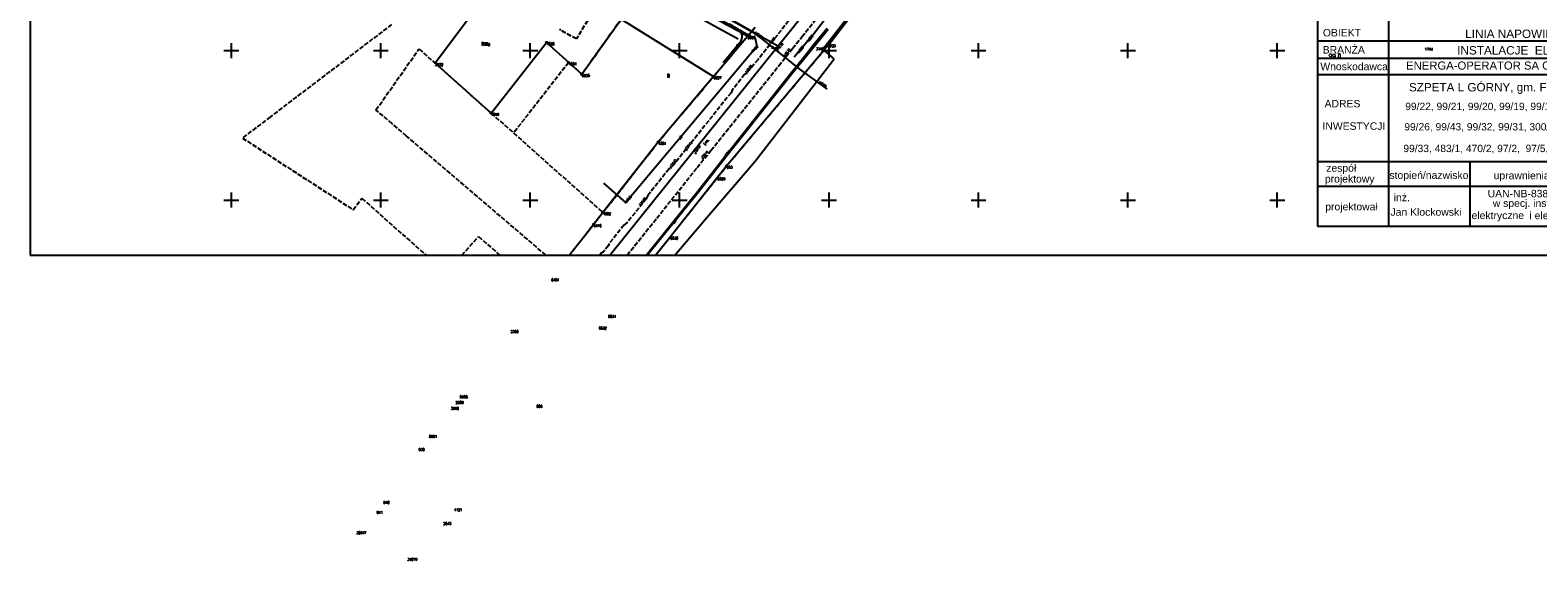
# Model space of a CAD drawing. Extents: x 6572638 to 13149531, y 5838629 to 11678088.
# Tile 7 of 37: x 6573533 to 6574037, y 5838629 to 5838807. Entities that reach past the tile are written whole.
import ezdxf
from ezdxf.enums import TextEntityAlignment as Align

# ---------------------------------------------------------------- set-up
doc = ezdxf.new("R2010")
doc.units = 0
doc.header["$MEASUREMENT"] = 0
for name, pattern in [('1', [0]), ('1_1', [0]), ('1_OTKJ', [2, 1.5, -0.5]), ('3_SUEP_A', [0]), ('3_SUGP', [0]), ('3_SUKP', [0]), ('GDE', [0]), ('GUK', [2, 1.5, -0.5])]:
    doc.linetypes.add(name, pattern=pattern)
doc.layers.get('0').update_dxf_attribs({"color": 250, "linetype": 'CONTINUOUS'})
for name, color, linetype in [('_OPIS_KABLA', 250, 'CONTINUOUS'), ('DZIALKI', 7, 'GDE'), ('EBTPO_L_0_A', 7, '1'), ('KONTURY', 3, 'GUK'), ('NUMERY_KONTUROW', 3, 'CONTINUOUS'), ('NUMERY_PUNKTOW', 7, 'CONTINUOUS'), ('OPIS_LNAP', 250, 'CONTINUOUS'), ('OTK_E_T_0', 7, 'CONTINUOUS'), ('OTK_L_0', 7, '1_OTKJ'), ('OTK_L_18', 7, '1_1'), ('OTO_L_0', 7, 'CONTINUOUS'), ('OTR_T_0', 7, 'CONTINUOUS'), ('PUNKTY', 7, 'CONTINUOUS'), ('SUEP_E_T_0', 1, 'CONTINUOUS'), ('SUEP_L_0', 1, '3_SUEP_A'), ('SUER_T_0', 1, 'CONTINUOUS'), ('SUGP_E_T_0', 52, 'CONTINUOUS'), ('SUGP_L_0', 52, '3_SUGP'), ('SUGR_T_0', 52, 'CONTINUOUS'), ('SUKP_E_T_0', 34, 'CONTINUOUS'), ('SUKP_L_0', 34, '3_SUKP')]:
    doc.layers.add(name, color=color, linetype=linetype)
doc.styles.add('ANNOTATIVE', font='ARIAL.TTF')
doc.styles.get("Standard").update_dxf_attribs({"font": 'Simplex.SHX', "width": 0.75})

# ---------------------------------------------------------------- blocks, each defined once
blk = doc.blocks.new('GRT')
at = {"linetype": 'CONTINUOUS'}
blk.add_circle((0, 0), 0.25, dxfattribs=at)
blk = doc.blocks.new('GRO')
at = {"linetype": 'CONTINUOUS'}
blk.add_circle((0, 0), 0.045, dxfattribs=at)
blk = doc.blocks.new('2_OTRS')
at = {"linetype": 'CONTINUOUS'}
blk.add_circle((0, 0), 0.045, dxfattribs=at)
blk = doc.blocks.new('4_SUPS')
at = {"linetype": 'CONTINUOUS'}
blk.add_circle((0, 0), 0.0625, dxfattribs=at)

msp = doc.modelspace()

# ---------------------------------------------------------------- linework, layer by layer
at = {"layer": '_OPIS_KABLA', "color": 7, "ltscale": 0.3}
for p, q in [((6573963.45516, 5838836.59374), (6573963.45516, 5838741.27393)), ((6573987.20129, 5838825.0042), (6573987.20129, 5838741.27393)), ((6573963.45516, 5838803.19631), (6574116.53018, 5838803.19631)), ((6573963.45516, 5838797.49944), (6574116.53018, 5838797.49944)), ((6573963.45516, 5838792.02166), (6574116.53018, 5838792.02166)), ((6573963.45516, 5838762.92216), (6574116.53018, 5838762.92216)), ((6573963.45516, 5838754.62226), (6574116.53018, 5838754.62226)), ((6573963.45516, 5838741.27393), (6574116.53018, 5838741.27393))]:
    msp.add_line(p, q, dxfattribs=at)
at = {"layer": '_OPIS_KABLA', "color": 7}
msp.add_line((6574014.46963, 5838762.92216), (6574014.46963, 5838741.27393), dxfattribs=at)
at = {"layer": 'DZIALKI'}
for p, q in [((6573772.73, 5838804.79), (6573739.46, 5838823.04)), ((6573687.05, 5838820.96), (6573668.2, 5838795.73)), ((6573799.57, 5838801.62), (6573809.98, 5838815.07)), ((6573717.27, 5838792.07), (6573730.48, 5838810.52)), ((6573730.48, 5838810.52), (6573761.38, 5838791.35)), ((6573772.73, 5838804.79), (6573775.31, 5838807.84)), ((6573686.91, 5838779.1), (6573705.47, 5838802.69)), ((6573705.47, 5838802.69), (6573712.86, 5838795.98)), ((6573761.38, 5838791.35), (6573772.73, 5838804.79)), ((6573765.73, 5838761.45), (6573798.28, 5838800.09)), ((6573798.28, 5838800.09), (6573799.57, 5838801.62)), ((6573668.2, 5838795.73), (6573686.91, 5838779.1)), ((6573712.86, 5838795.98), (6573717.27, 5838792.07)), ((6573761.38, 5838791.35), (6573742.83, 5838769.42)), ((6573742.83, 5838769.42), (6573724.34, 5838745.85)), ((6573746.85, 5838737.74), (6573762.61, 5838757.54)), ((6573762.61, 5838757.54), (6573765.73, 5838761.45)), ((6573724.34, 5838745.85), (6573721.23, 5838741.9)), ((6573721.23, 5838741.9), (6573713.16307, 5838731.60928)), ((6573741.96887, 5838731.60928), (6573746.85, 5838737.74))]:
    msp.add_line(p, q, dxfattribs=at)
at = {"layer": 'EBTPO_L_0_A', "linetype": '1'}
for p, q in [((6573597.5, 5838800), (6573602.5, 5838800)), ((6573600, 5838797.5), (6573600, 5838802.5)), ((6573647.5, 5838800), (6573652.5, 5838800)), ((6573650, 5838797.5), (6573650, 5838802.5)), ((6573697.5, 5838800), (6573702.5, 5838800)), ((6573700, 5838797.5), (6573700, 5838802.5)), ((6573747.5, 5838800), (6573752.5, 5838800)), ((6573750, 5838797.5), (6573750, 5838802.5)), ((6573797.5, 5838800), (6573802.5, 5838800)), ((6573800, 5838797.5), (6573800, 5838802.5)), ((6573847.5, 5838800), (6573852.5, 5838800)), ((6573850, 5838797.5), (6573850, 5838802.5)), ((6573897.5, 5838800), (6573902.5, 5838800)), ((6573900, 5838797.5), (6573900, 5838802.5)), ((6573947.5, 5838800), (6573952.5, 5838800)), ((6573950, 5838797.5), (6573950, 5838802.5)), ((6573600, 5838747.5), (6573600, 5838752.5)), ((6573650, 5838747.5), (6573650, 5838752.5)), ((6573700, 5838747.5), (6573700, 5838752.5)), ((6573750, 5838747.5), (6573750, 5838752.5)), ((6573800, 5838747.5), (6573800, 5838752.5)), ((6573850, 5838747.5), (6573850, 5838752.5)), ((6573900, 5838747.5), (6573900, 5838752.5)), ((6573950, 5838747.5), (6573950, 5838752.5)), ((6573597.5, 5838750), (6573602.5, 5838750)), ((6573647.5, 5838750), (6573652.5, 5838750)), ((6573697.5, 5838750), (6573702.5, 5838750)), ((6573747.5, 5838750), (6573752.5, 5838750)), ((6573797.5, 5838750), (6573802.5, 5838750)), ((6573847.5, 5838750), (6573852.5, 5838750)), ((6573897.5, 5838750), (6573902.5, 5838750)), ((6573947.5, 5838750), (6573952.5, 5838750))]:
    msp.add_line(p, q, dxfattribs=at)
at = {"layer": 'KONTURY'}
for p, q in [((6573772.73, 5838804.79), (6573739.46, 5838823.04)), ((6573724.32, 5838818.49), (6573715.44, 5838803.88)), ((6573799.57, 5838801.62), (6573809.98, 5838815.07)), ((6573653.61, 5838808.7), (6573613.03, 5838777.86)), ((6573730.48, 5838810.52), (6573717.27, 5838792.07)), ((6573772.73, 5838804.79), (6573775.31, 5838807.84)), ((6573715.44, 5838803.88), (6573709.82, 5838806.98)), ((6573761.38, 5838791.35), (6573772.73, 5838804.79)), ((6573648.38, 5838780.13), (6573662.78, 5838800.55)), ((6573662.78, 5838800.55), (6573668.2, 5838795.73)), ((6573765.73, 5838761.45), (6573798.28, 5838800.09)), ((6573798.28, 5838800.09), (6573799.57, 5838801.62)), ((6573668.2, 5838795.73), (6573686.91, 5838779.1)), ((6573712.86, 5838795.98), (6573694.41, 5838772.46)), ((6573717.27, 5838792.07), (6573712.86, 5838795.98)), ((6573742.83, 5838769.42), (6573761.38, 5838791.35)), ((6573613.03, 5838777.86), (6573603.68, 5838770.75)), ((6573653.77, 5838775.53), (6573648.38, 5838780.13)), ((6573686.91, 5838779.1), (6573694.41, 5838772.46)), ((6573658.57, 5838771.43), (6573653.77, 5838775.53)), ((6573694.41, 5838772.46), (6573724.34, 5838745.85)), ((6573603.68, 5838770.75), (6573640.71, 5838746.8)), ((6573705.22853, 5838731.60928), (6573658.57, 5838771.43)), ((6573724.34, 5838745.85), (6573742.83, 5838769.42)), ((6573746.47, 5838737.27), (6573765.73, 5838761.45)), ((6573640.71, 5838746.8), (6573643.68, 5838750.62)), ((6573643.68, 5838750.62), (6573658.65, 5838737.34)), ((6573724.34, 5838745.85), (6573717.31, 5838736.9)), ((6573658.65, 5838737.34), (6573665.11801, 5838731.60928)), ((6573677.13589, 5838731.60928), (6573682.72, 5838737.86)), ((6573682.72, 5838737.86), (6573689.85327, 5838731.60928)), ((6573741.96295, 5838731.60928), (6573746.47, 5838737.27))]:
    msp.add_line(p, q, dxfattribs=at)
at = {"layer": 'OPIS_LNAP', "color": 4, "linetype": 'CONTINUOUS'}
msp.add_lwpolyline([(6573532.64451, 5838731.60928), (6574126.64451, 5838731.60928), (6574126.64451, 5839151.60928), (6573532.64451, 5839151.60928)], close=True, dxfattribs=at)
at = {"layer": 'OTK_L_0', "linetype": '1_OTKJ'}
for p, q in [((6573790.17, 5838814.58), (6573783.93, 5838806.73)), ((6573773.14, 5838805.01), (6573766.31, 5838809.02)), ((6573790.9, 5838804.6), (6573795.89, 5838810.82)), ((6573774.91, 5838807.37), (6573773.14, 5838805.01)), ((6573783.93, 5838806.73), (6573776.26, 5838797.03)), ((6573787.78, 5838800.73), (6573790.9, 5838804.6)), ((6573783.16, 5838794.92), (6573787.78, 5838800.73)), ((6573760.48, 5838766.62), (6573783.16, 5838794.92)), ((6573776.26, 5838797.03), (6573772.45, 5838792.42)), ((6573771.73, 5838792), (6573767.54, 5838786.73)), ((6573772.45, 5838792.42), (6573771.73, 5838792)), ((6573767.2, 5838785.89), (6573747.25, 5838760.9)), ((6573767.54, 5838786.73), (6573767.2, 5838785.89)), ((6573755.87, 5838760.88), (6573760.48, 5838766.62)), ((6573746.44, 5838760.44), (6573739.33, 5838751.53)), ((6573742.31, 5838743.92), (6573755.87, 5838760.88)), ((6573747.25, 5838760.9), (6573746.44, 5838760.44)), ((6573738.84, 5838750.43), (6573732.34, 5838742.41)), ((6573739.33, 5838751.53), (6573738.84, 5838750.43)), ((6573732.34, 5838742.41), (6573731.37, 5838741.66)), ((6573732.4317, 5838731.60928), (6573742.31, 5838743.92)), ((6573731.37, 5838741.66), (6573726.41, 5838735.47)), ((6573723.79, 5838732.24), (6573723.28973, 5838731.60928)), ((6573724.45, 5838732.66), (6573723.79, 5838732.24)), ((6573726.17, 5838734.78), (6573724.45, 5838732.66)), ((6573726.41, 5838735.47), (6573726.17, 5838734.78))]:
    msp.add_line(p, q, dxfattribs=at)
at = {"layer": 'OTK_L_18', "linetype": '1_1'}
for p, q in [((6573782.853, 5838801.4287), (6573801.3275, 5838824.3846)), ((6573782.853, 5838801.4287), (6573767.0997, 5838810.4046)), ((6573726.66355, 5838731.60928), (6573782.853, 5838801.4287))]:
    msp.add_line(p, q, dxfattribs=at)
at = {"layer": 'OTO_L_0'}
for p, q in [((6573769.93, 5838806.54), (6573763.27907, 5838810.00628)), ((6573769.3203, 5838801.75917), (6573770.57, 5838803.27)), ((6573770.65, 5838805.73), (6573769.93, 5838806.54)), ((6573770.57, 5838803.27), (6573770.92, 5838804.2)), ((6573770.94, 5838805.1), (6573770.65, 5838805.73)), ((6573770.92, 5838804.2), (6573770.94, 5838805.1)), ((6573764.54, 5838795.98), (6573769.3203, 5838801.75917))]:
    msp.add_line(p, q, dxfattribs=at)
msp.add_circle((6573769.3203, 5838801.75917), 0.17, dxfattribs=at)
at = {"layer": 'SUEP_L_0', "linetype": '3_SUEP_A'}
for p, q in [((6573797.94825, 5838800.4372), (6573822.0228, 5838831.42973)), ((6573769.58915, 5838803.81397), (6573752.051, 5838813.35321)), ((6573756.83341, 5838814.07877), (6573775.30538, 5838804.05035)), ((6573775.30538, 5838804.05035), (6573775.84728, 5838801.31252)), ((6573799.33, 5838807.32), (6573794.97, 5838802.08)), ((6573795.32, 5838801.79), (6573799.74, 5838807.11)), ((6573775.84728, 5838801.31252), (6573731.93669, 5838749.17914)), ((6573794.97, 5838802.08), (6573791.11, 5838797.13)), ((6573791.41, 5838797), (6573795.32, 5838801.79)), ((6573801.68698, 5838797.18467), (6573797.94825, 5838800.4372)), ((6573775.25924, 5838763.07366), (6573798.78035, 5838793.44356)), ((6573791.11, 5838797.13), (6573787.16, 5838792.28)), ((6573787.36, 5838792.01), (6573791.41, 5838797)), ((6573798.78035, 5838793.44356), (6573801.68698, 5838797.18467)), ((6573787.16, 5838792.28), (6573765.25, 5838764.63)), ((6573765.47, 5838764.42), (6573787.36, 5838792.01)), ((6573765.25, 5838764.63), (6573756.13, 5838752.91)), ((6573756.31, 5838752.72), (6573765.47, 5838764.42)), ((6573758.37939, 5838743.42661), (6573775.25924, 5838763.07366)), ((6573731.93669, 5838749.17914), (6573724.58718, 5838755.72221)), ((6573756.13, 5838752.91), (6573738.92622, 5838731.60928)), ((6573739.17896, 5838731.60928), (6573756.31, 5838752.72)), ((6573748.44053, 5838731.60928), (6573758.37939, 5838743.42661))]:
    msp.add_line(p, q, dxfattribs=at)
at = {"layer": 'SUGP_L_0', "linetype": '3_SUGP'}
for p, q in [((6573775.25, 5838805.59), (6573761.73, 5838813.13)), ((6573777.59, 5838803.91), (6573775.25, 5838805.59)), ((6573790.23, 5838793.81), (6573777.59, 5838803.91)), ((6573799.15, 5838787.3), (6573790.23, 5838793.81))]:
    msp.add_line(p, q, dxfattribs=at)
at = {"layer": 'SUKP_L_0', "linetype": '3_SUKP'}
for p, q in [((6573798.66, 5838810.44), (6573794.7, 5838805.3)), ((6573792.58, 5838802.85), (6573788.32, 5838797.78)), ((6573794.7, 5838805.3), (6573792.58, 5838802.85))]:
    msp.add_line(p, q, dxfattribs=at)

# ---------------------------------------------------------------- block references
at = {"layer": 'OTR_T_0'}
for p in [(6573780.14, 5838801.63), (6573782.81, 5838799.85), (6573785.31, 5838797.96), (6573772.45, 5838792.42), (6573752.34, 5838766.74), (6573755.39, 5838765.65), (6573757.79, 5838763.85), (6573747.25, 5838760.9), (6573738.84, 5838750.43)]:
    msp.add_blockref('2_OTRS', p, dxfattribs=at)
at = {"layer": 'PUNKTY'}
for name, p in [('GRT', (6573705.47, 5838802.69)), ('GRT', (6573772.73, 5838804.79)), ('GRT', (6573798.28, 5838800.09)), ('GRT', (6573799.57, 5838801.62)), ('GRO', (6573668.2, 5838795.73)), ('GRT', (6573712.86, 5838795.98)), ('GRT', (6573717.27, 5838792.07)), ('GRT', (6573761.38, 5838791.35)), ('GRT', (6573686.91, 5838779.1)), ('GRT', (6573742.83, 5838769.42)), ('GRO', (6573762.61, 5838757.54)), ('GRT', (6573765.73, 5838761.45)), ('GRT', (6573721.23, 5838741.9)), ('GRT', (6573724.34, 5838745.85)), ('GRO', (6573746.85, 5838737.74))]:
    msp.add_blockref(name, p, dxfattribs=at)
at = {"layer": 'SUER_T_0'}
for p in [(6573775.84728, 5838801.31252), (6573731.93669, 5838749.17914)]:
    msp.add_blockref('4_SUPS', p, dxfattribs=at)
at = {"layer": 'SUER_T_0', "rotation": 51.6065497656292}
msp.add_blockref('4_SUPS', (6573765.25, 5838764.63), dxfattribs=at)
at = {"layer": 'SUGR_T_0'}
for p in [(6573777.59, 5838803.91), (6573799.15, 5838787.3)]:
    msp.add_blockref('4_SUPS', p, dxfattribs=at)

# ---------------------------------------------------------------- texts
at = {"layer": '_OPIS_KABLA', "color": 7, "style": 'ANNOTATIVE'}
for s, height, p in [('OBIEKT', 2.48745, (6573965.26451, 5838804.72514)), ('LINIA NAPOWIETRZNA - obwód nr 100', 2.8119, (6574012.88358, 5838804.17995)), ('BRANŻA ', 2.48745, (6573965.2118, 5838799.00669)), ('INSTALACJE  ELEKTROENERGETYCZNE', 2.8119, (6574010.21784, 5838798.66859)), ('Wnoskodawca', 2.48745, (6573964.4047, 5838793.4297)), ('ENERGA-OPERATOR SA O/Toruń, ul. Gen. Bema 128, 87-100 Toruń', 2.70375, (6573993.10417, 5838793.62592)), ('SZPETA L GÓRNY, gm. Fabianki, dz. nr:', 2.8, (6573994.05861, 5838786.33818)), ('ADRES ', 2.48745, (6573965.83006, 5838781.00301)), ('99/22, 99/21, 99/20, 99/19, 99/14, 99/13, 99/25,', 2.45, (6573992.82645, 5838780.09729)), ('INWESTYCJI', 2.48745, (6573965.12208, 5838773.50818)), (' 99/26, 99/43, 99/32, 99/31, 300/7, 300/11, 99/35, ', 2.45, (6573991.55739, 5838773.29081)), ('99/33, 483/1, 470/2, 97/2,  97/5, 97/6, 100/37, 83', 2.45, (6573992.19091, 5838766.05154)), ('zespół', 2.48745, (6573966.3809, 5838759.49509)), ('projektowy', 2.48745, (6573965.92913, 5838755.88435)), ('stopień/nazwisko', 2.48745, (6573987.5251, 5838757.09416)), ('uprawnienia projektowe', 2.48745, (6574022.40463, 5838756.99079)), ('inż. ', 2.48745, (6573988.97433, 5838749.65278)), ('UAN-NB-8386-5/2 85 WK', 2.48745, (6574020.39646, 5838750.94438)), ('projektował', 2.48745, (6573966.05422, 5838746.57467)), ('Jan Klockowski', 2.48745, (6573987.88706, 5838744.80082)), ('w specj. instalacje sieci', 2.48745, (6574022.1154, 5838747.73957)), ('elektryczne ', 2.48745, (6574015.01527, 5838743.65692)), ('i elektroenergetryczne', 2.48745, (6574034.38074, 5838743.62044))]:
    msp.add_text(s, height=height, dxfattribs=at).set_placement(p)
at = {"layer": '_OPIS_KABLA', "width": 0.7}
msp.add_text('99.0', height=1.62225, dxfattribs=at).set_placement((6573967.22372, 5838797.30831))
at = {"layer": 'NUMERY_KONTUROW', "width": 0.7}
msp.add_text('RIIIa', height=1.25, dxfattribs=at).set_placement((6573683.67, 5838801.54))
msp.add_text('B', height=1.25, dxfattribs=at).set_placement((6573746.2, 5838791.56), align=Align.MIDDLE)
at = {"layer": 'NUMERY_PUNKTOW', "width": 0.7}
for s, p in [('1820', (6573705.47, 5838801.79)), ('2008', (6573772.73, 5838803.89)), ('1023', (6573799.57, 5838801.17)), ('1744', (6573999.39, 5838799.99)), ('3932', (6573668.2, 5838794.83)), ('1584', (6573712.86, 5838795.08)), ('6025', (6573717.27, 5838791.17)), ('6027', (6573761.38, 5838790.45)), ('1819', (6573686.91, 5838778.2)), ('1581', (6573742.83, 5838768.52)), ('6829', (6573762.61, 5838756.64)), ('683', (6573765.73, 5838760.55)), ('1582', (6573724.34, 5838744.95)), ('6476', (6573721.23, 5838741)), ('6830', (6573746.85, 5838736.84)), ('6481', (6573707.01, 5838722.86)), ('6832', (6573722.91, 5838706.78)), ('6831', (6573726.03, 5838710.69)), ('2360', (6573693.46, 5838705.6)), ('2359', (6573675.04, 5838681.9)), ('5988', (6573676.43, 5838683.76)), ('5990', (6573673.5, 5838679.93)), ('686', (6573702.09, 5838680.63)), ('930', (6573662.68, 5838666.15)), ('5991', (6573666.12, 5838670.53)), ('940', (6573650.89, 5838648.5)), ('4121', (6573674.58, 5838646.08)), ('941', (6573648.63, 5838645.13)), ('2643', (6573670.87, 5838641.43)), ('31079', (6573658.9, 5838629.46))]:
    msp.add_text(s, height=0.9, dxfattribs=at).set_placement(p)
msp.add_text('3148', height=0.9, dxfattribs=at).set_placement((6573798.28, 5838800.09), align=Align.RIGHT)
msp.add_text('30947', height=0.9, dxfattribs=at).set_placement((6573643.48, 5838638.36), align=Align.CENTER)
at = {"layer": 'OTK_E_T_0', "width": 0.7}
msp.add_text('j.mb.', height=0.75, rotation=51.2112184, dxfattribs=at).set_placement((6573758.97479, 5838769.41147), align=Align.MIDDLE)
at = {"layer": 'OTR_T_0', "width": 0.7}
for s, rotation, p in [('119.70', 50.868097, (6573780.14, 5838801.63)), ('119.79', 50.6816602, (6573782.81, 5838799.85)), ('119.73', 51.6023424, (6573785.31, 5838797.96)), ('119.92', 50.4274952, (6573772.45, 5838792.42)), ('120.43', 52.0404853, (6573752.34, 5838766.74)), ('120.51', 53.7547262, (6573755.39, 5838765.65)), ('120.53', 51.3989667, (6573747.25, 5838760.9)), ('120.44', 50.8897897, (6573757.79, 5838763.85))]:
    msp.add_text(s, height=0.75, rotation=rotation, dxfattribs=at).set_placement(p)
msp.add_text('120.60', height=0.75, rotation=50.9761506, dxfattribs=at).set_placement((6573738.84, 5838750.43), align=Align.RIGHT)
at = {"layer": 'SUEP_E_T_0', "width": 0.7}
for rotation, p in [(51.3173869, (6573750.2143, 5838770.87945)), (50.9400053, (6573748.2, 5838742.72))]:
    msp.add_text('eS', height=0.75, rotation=rotation, dxfattribs=at).set_placement(p, align=Align.MIDDLE)
at = {"layer": 'SUER_T_0', "width": 0.7}
for s, rotation, p in [('118.8', 49.0856089, (6573774.634, 5838799.3576)), ('119.1', 51.6065498, (6573765.54391, 5838764.3971)), ('119.5', 51.1591724, (6573732.3369, 5838749.0802))]:
    msp.add_text(s, height=0.75, rotation=rotation, dxfattribs=at).set_placement(p)
at = {"layer": 'SUGP_E_T_0', "width": 0.7}
msp.add_text('gs63', height=0.75, rotation=321.3700005, dxfattribs=at).set_placement((6573781.69, 5838800.63), align=Align.MIDDLE)
at = {"layer": 'SUGR_T_0', "width": 0.7}
for s, rotation, p in [('118.21', 324.3235929, (6573777.43147, 5838804.02382)), ('118.06', 323.8772605, (6573798.82152, 5838787.53973))]:
    msp.add_text(s, height=0.75, rotation=rotation, dxfattribs=at).set_placement(p, align=Align.RIGHT)
at = {"layer": 'SUKP_E_T_0', "width": 0.7}
for rotation, p in [(49.1301691, (6573793.64, 5838804.075)), (49.9617856, (6573790.45, 5838800.315))]:
    msp.add_text('ks200', height=0.75, rotation=rotation, dxfattribs=at).set_placement(p, align=Align.MIDDLE)

doc.saveas('drawing.dxf')
